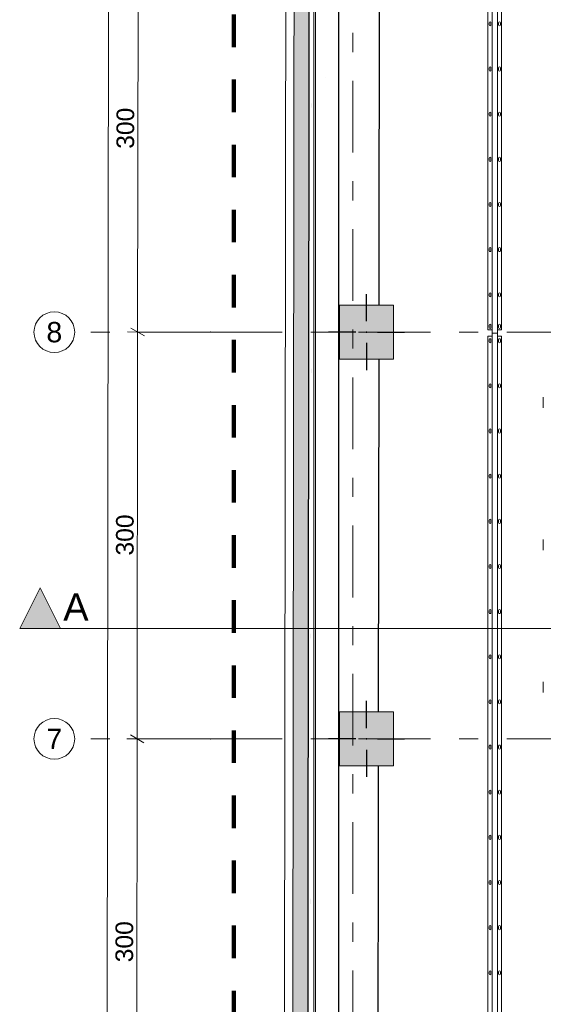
# Model space of a CAD drawing. Header units: centimetres. Extents: x -1436 to 1974, y -887 to 4352.
# Tile 18 of 105: x -204 to 183, y 1638 to 2364. Entities that reach past the tile are written whole.
import ezdxf
from ezdxf.enums import TextEntityAlignment as Align

# ---------------------------------------------------------------- set-up
doc = ezdxf.new("R2010")
doc.units = ezdxf.units.CM
doc.header["$MEASUREMENT"] = 0
for name, pattern in [('Przerywana', [48, 24, -24]), ('Przerywana podwójnie', [109.361107, 52.916665, -21.166666, 14.111111, -21.166666]), ('Wipeout_Contour', [100, 0, -100])]:
    doc.linetypes.add(name, pattern=pattern)
for name, color, linetype, lineweight, true_color in [('00 - nowa technologia myjni_Nr_pióra__246', 7, 'Continuous', 20, 0x1db3b3), ('103-Z Zakres opracowania_Nr_pióra__255', 7, 'Continuous', 140, 0x00a400), ('280-A Dachy Powłoki_Nr_pióra__92', 7, 'Continuous', 20, 0xdfdfdf)]:
    doc.layers.add(name, color=color, linetype=linetype, lineweight=lineweight, true_color=true_color)
for name, color, linetype in [('131-Z Drogi', 7, 'Continuous'), ('280-A Dachy Powłoki', 7, 'Continuous'), ('299-A Wymiary Opisy', 7, 'Continuous'), ('410-K Osie główne', 7, 'Continuous'), ('420-K Ściany', 7, 'Continuous'), ('440-K Słupy', 7, 'Continuous'), ('460 - Stropy', 7, 'Continuous'), ('840-G Znaczniki ogólne', 7, 'Continuous')]:
    doc.layers.add(name, color=color, linetype=linetype)
for name, color, linetype, lineweight in [('131-Z Drogi_Nr_pióra__12', 7, 'Continuous', 13), ('299-A Wymiary Opisy_Nr_pióra__11', 7, 'Continuous', 0), ('410-K Osie główne_Nr_pióra__11', 7, 'Continuous', 0), ('410-K Osie główne_Nr_pióra__7', 7, 'Continuous', 20), ('420-K Ściany_Nr_pióra__13', 7, 'Continuous', 25), ('420-K Ściany_Nr_pióra__27', 7, 'Continuous', 20), ('440-K Słupy_Nr_pióra__20', 255, 'Continuous', 30), ('440-K Słupy_Nr_pióra__28', 7, 'Continuous', 20), ('460 - Stropy_Nr_pióra__12', 7, 'Continuous', 13), ('840-G Znaczniki ogólne_Nr_pióra__11', 7, 'Continuous', 0)]:
    doc.layers.add(name, color=color, linetype=linetype, lineweight=lineweight)
doc.styles.add('STYL_AUTOMATYCZNY_1', font='arial.ttf')
doc.styles.add('STYL_AUTOMATYCZNY_2', font='arial.ttf')
doc.dimstyles.new('STYL_AUTOMATYCZNY__1', dxfattribs={"dimtxt": 13, "dimasz": 7.6, "dimexe": 0.18, "dimexo": 0.0625, "dimgap": 0, "dimtad": 1, "dimdec": 0, "dimzin": 0, "dimdsep": 46, "dimtxsty": 'STYL_AUTOMATYCZNY_1', "dimblk": 'ARROWHEAD_2', "dimblk1": 'ARROWHEAD_2', "dimblk2": 'ARROWHEAD_2', "dimcen": 0.09, "dimclrd": 7, "dimclre": 7, "dimclrt": 7, "dimadec": 0, "dimazin": 0, "dimtfac": 1, "dimtdec": 4, "dimtmove": 0, "dimatfit": 3, "dimfxl": 0, "dimtolj": 1, "dimtzin": 0, "dimarcsym": 0})

# ---------------------------------------------------------------- blocks, each defined once
blk = doc.blocks.new('Strop_1_1', base_point=(-767, -887.29))
at = {"layer": '131-Z Drogi_Nr_pióra__12', "color": 7, "linetype": 'Continuous', "lineweight": 13, "flags": 128}
blk.add_lwpolyline([(10.58, 3058.7), (654.77, 3058.7), (654.7, 2747.25), (1099.75, 2747.81), (1099.75, 2276.77), (655.29, 2276.77), (658.07, 59.1), (784.69, 58.94), (784.63, 6.89), (6.75, 7.87)], close=True, dxfattribs=at)
blk = doc.blocks.new('Strop_2_1', base_point=(6.75, 7.87))
at = {"layer": '460 - Stropy_Nr_pióra__12', "color": 7, "linetype": 'Continuous', "lineweight": 13, "flags": 128}
blk.add_lwpolyline([(6.75, 7.87), (658.57, 7.05), (655.73, 2276.77), (655.14, 2747.25), (654.75, 3058.7), (10.58, 3058.7)], close=True, dxfattribs=at)
blk = doc.blocks.new('Ściana_2_1', base_point=(62.57, 3006.65))
at = {"layer": '420-K Ściany', "linetype": 'Continuous', "lineweight": 0, "true_color": 0x000000}
blk.add_hatch(color=18, dxfattribs=at).paths.add_polyline_path([(-4.13, 59.93), (58.87, 59.85), (59.19, 313.81), (32.2, 313.81), (32.2, 353.81), (59.24, 353.81), (59.56, 613.81), (32.2, 613.81), (32.2, 653.81), (59.61, 653.81), (59.94, 913.81), (32.2, 913.81), (32.2, 953.81), (59.99, 953.81), (60.31, 1210.81), (32.2, 1210.81), (32.2, 1250.81), (60.36, 1250.81), (60.69, 1513.81), (32.2, 1513.81), (32.2, 1553.81), (60.74, 1553.81), (61.07, 1813.81), (32.2, 1813.81), (32.2, 1853.81), (61.12, 1853.81), (61.45, 2113.81), (32.2, 2113.81), (32.2, 2153.81), (61.5, 2153.81), (61.82, 2413.81), (32.2, 2413.81), (32.2, 2453.81), (61.87, 2453.81), (62.2, 2716.81), (31.2, 2716.81), (31.2, 2756.81), (62.26, 2756.81), (62.57, 3006.65), (-0.43, 3006.65)])
at = {"layer": '420-K Ściany_Nr_pióra__27', "color": 7, "linetype": 'Continuous', "lineweight": 20, "flags": 128}
for points in [[(-0.35, 3069.65), (-4.21, -3.07)], [(61.5, 2153.81), (61.82, 2413.81)], [(61.12, 1853.81), (61.45, 2113.81)], [(60.74, 1553.81), (61.07, 1813.81)]]:
    blk.add_lwpolyline(points, dxfattribs=at)
blk = doc.blocks.new('Ściana_13_1', base_point=(58.87, 59.85))
at = {"color": 254, "linetype": 'Wipeout_Contour', "lineweight": 0, "ltscale": 6138.335975}
blk.add_wipeout([(6.75, 9.87), (8.75, 9.86), (12.58, 3056.7), (10.58, 3056.7)], dxfattribs=at).dxf.layer = '420-K Ściany'
at = {"color": 254, "linetype": 'Wipeout_Contour', "lineweight": 0, "ltscale": 6142.025808}
blk.add_wipeout([(8.77, 19.86), (18.77, 19.85), (22.57, 3046.7), (12.57, 3046.7)], dxfattribs=at).dxf.layer = '420-K Ściany'
at = {"layer": '420-K Ściany_Nr_pióra__13', "color": 7, "linetype": 'Continuous', "lineweight": 25, "flags": 128}
blk.add_lwpolyline([(10.58, 3058.7), (6.75, 9.87)], dxfattribs=at)
at = {"color": 254, "linetype": 'Wipeout_Contour', "lineweight": 0, "ltscale": 6148.220068}
blk.add_wipeout([(18.77, 19.9), (18.82, 19.9), (22.62, 3046.65), (22.57, 3046.65)], dxfattribs=at).dxf.layer = '420-K Ściany'
at = {"color": 254, "linetype": 'Wipeout_Contour', "lineweight": 0, "ltscale": 61418.732381}
blk.add_wipeout([(22.57, 3006.65), (18.87, 59.9), (58.87, 59.85), (59.19, 313.81), (32.2, 313.81), (32.2, 353.81), (59.24, 353.81), (59.56, 613.81), (32.2, 613.81), (32.2, 653.81), (59.61, 653.81), (59.94, 913.81), (32.2, 913.81), (32.2, 953.81), (59.99, 953.81), (60.31, 1210.81), (32.2, 1210.81), (32.2, 1250.81), (60.36, 1250.81), (60.69, 1513.81), (32.2, 1513.81), (32.2, 1553.81), (60.74, 1553.81), (61.07, 1813.81), (32.2, 1813.81), (32.2, 1853.81), (61.12, 1853.81), (61.45, 2113.81), (32.2, 2113.81), (32.2, 2153.81), (61.5, 2153.81), (61.82, 2413.81), (32.2, 2413.81), (32.2, 2453.81), (61.87, 2453.81), (62.2, 2716.81), (31.2, 2716.81), (31.2, 2756.81), (62.26, 2756.81), (62.57, 3006.65)], dxfattribs=at).dxf.layer = '420-K Ściany'
at = {"layer": '420-K Ściany_Nr_pióra__13', "color": 7, "linetype": 'Continuous', "lineweight": 25, "flags": 128}
for points in [[(61.5, 2153.81), (61.82, 2413.81)], [(61.12, 1853.81), (61.45, 2113.81)], [(60.74, 1553.81), (61.07, 1813.81)]]:
    blk.add_lwpolyline(points, dxfattribs=at)
blk = doc.blocks.new('Słup_3_1', base_point=(52.2, 2133.81))
at = {"layer": '440-K Słupy', "linetype": 'Continuous', "lineweight": 0, "true_color": 0x000000}
blk.add_hatch(color=18, dxfattribs=at).paths.add_polyline_path([(32.2, 2113.81), (72.2, 2113.81), (72.2, 2153.81), (32.2, 2153.81)])
at = {"layer": '440-K Słupy_Nr_pióra__20', "color": 255, "linetype": 'Continuous', "lineweight": 30}
for p, q in [((52.2, 2141.81), (52.2, 2161.81)), ((44.2, 2133.81), (24.2, 2133.81)), ((60.2, 2133.81), (80.2, 2133.81)), ((52.2, 2125.81), (52.2, 2105.81))]:
    blk.add_line(p, q, dxfattribs=at)
blk.add_point((52.2, 2133.81), dxfattribs=at)
at = {"layer": '440-K Słupy_Nr_pióra__28', "color": 7, "linetype": 'Continuous', "lineweight": 20, "flags": 128}
blk.add_lwpolyline([(32.2, 2113.81), (72.2, 2113.81), (72.2, 2153.81), (32.2, 2153.81)], close=True, dxfattribs=at)
blk = doc.blocks.new('Słup_4_1', base_point=(52.2, 1833.81))
at = {"layer": '440-K Słupy', "linetype": 'Continuous', "lineweight": 0, "true_color": 0x000000}
blk.add_hatch(color=18, dxfattribs=at).paths.add_polyline_path([(32.2, 1813.81), (72.2, 1813.81), (72.2, 1853.81), (32.2, 1853.81)])
at = {"layer": '440-K Słupy_Nr_pióra__20', "color": 255, "linetype": 'Continuous', "lineweight": 30}
for p, q in [((52.2, 1841.81), (52.2, 1861.81)), ((44.2, 1833.81), (24.2, 1833.81)), ((60.2, 1833.81), (80.2, 1833.81)), ((52.2, 1825.81), (52.2, 1805.81))]:
    blk.add_line(p, q, dxfattribs=at)
blk.add_point((52.2, 1833.81), dxfattribs=at)
at = {"layer": '440-K Słupy_Nr_pióra__28', "color": 7, "linetype": 'Continuous', "lineweight": 20, "flags": 128}
blk.add_lwpolyline([(32.2, 1813.81), (72.2, 1813.81), (72.2, 1853.81), (32.2, 1853.81)], close=True, dxfattribs=at)
blk = doc.blocks.new('Dach_1_1', base_point=(-10.18, 59.91))
at = {"layer": '280-A Dachy Powłoki_Nr_pióra__92', "color": 254, "linetype": 'Continuous', "lineweight": 20, "true_color": 0xdfdfdf, "flags": 128}
for points in [[(-10.18, 59.91), (-6.55, 3006.84)], [(13.45, 3006.84), (13.45, 59.93)], [(14.52, 59.93), (14.52, 3006.84)], [(31.49, 59.91), (31.49, 3006.82)], [(31.84, 3006.82), (31.84, 59.91)]]:
    blk.add_lwpolyline(points, dxfattribs=at)
blk = doc.blocks.new('Standardowy znacznik osi[19]_1', base_point=(-163, 1833.81))
at = {"layer": '410-K Osie główne_Nr_pióra__11', "color": 7, "linetype": 'Przerywana podwójnie', "lineweight": 0}
for q in [(-163, 1833.81), (1039.92, 1833.81)]:
    blk.add_line((-63, 1833.81), q, dxfattribs=at)
blk.add_point((-63, 1833.81), dxfattribs=at)
blk.add_point((-63, 1833.81), dxfattribs=at)
at = {"layer": '410-K Osie główne_Nr_pióra__7', "color": 7, "linetype": 'Continuous', "lineweight": 20}
blk.add_circle((-178, 1833.81), 15, dxfattribs=at)
at = {"layer": '410-K Osie główne_Nr_pióra__11', "color": 7, "lineweight": 0, "style": 'STYL_AUTOMATYCZNY_2'}
for tag, p in [('AC_MarkerText_1_0', (-178, 1841.31)), ('AC_MarkerText_1_1', (1154.92, 1841.31))]:
    blk.add_attdef(tag, text='', height=15, dxfattribs=at).set_placement(p, align=Align.TOP_CENTER)
blk = doc.blocks.new('Standardowy znacznik osi[20]_1', base_point=(-163, 2133.81))
at = {"layer": '410-K Osie główne_Nr_pióra__11', "color": 7, "linetype": 'Przerywana podwójnie', "lineweight": 0}
for q in [(-163, 2133.81), (1039.92, 2133.81)]:
    blk.add_line((-63, 2133.81), q, dxfattribs=at)
blk.add_point((-63, 2133.81), dxfattribs=at)
blk.add_point((-63, 2133.81), dxfattribs=at)
at = {"layer": '410-K Osie główne_Nr_pióra__7', "color": 7, "linetype": 'Continuous', "lineweight": 20}
blk.add_circle((-178, 2133.81), 15, dxfattribs=at)
at = {"layer": '410-K Osie główne_Nr_pióra__11', "color": 7, "lineweight": 0, "style": 'STYL_AUTOMATYCZNY_2'}
for tag, p in [('AC_MarkerText_1_0', (-178, 2141.31)), ('AC_MarkerText_1_1', (1154.92, 2141.31))]:
    blk.add_attdef(tag, text='', height=15, dxfattribs=at).set_placement(p, align=Align.TOP_CENTER)
blk = doc.blocks.new('Standardowy znacznik osi[24]_1', base_point=(42.06, 3403.44))
at = {"layer": '410-K Osie główne_Nr_pióra__11', "color": 7, "linetype": 'Przerywana podwójnie', "lineweight": 0}
blk.add_line((42.06, 3303.44), (42.06, -165.65), dxfattribs=at)
at = {"layer": '410-K Osie główne_Nr_pióra__11', "color": 7, "lineweight": 0, "style": 'STYL_AUTOMATYCZNY_2'}
for tag, p in [('AC_MarkerText_1_0', (42.06, 3425.94)), ('AC_MarkerText_1_1', (42.06, -273.15))]:
    blk.add_attdef(tag, text='', height=15, rotation=360, dxfattribs=at).set_placement(p, align=Align.TOP_CENTER)
blk = doc.blocks.new('*D80')
at = {"layer": '299-A Wymiary Opisy_Nr_pióra__11', "color": 7, "linetype": 'Continuous', "lineweight": 0}
for p, q in [((62.4, 2870.08), (62.38, 2855.08)), ((621.21, 2869.38), (621.19, 2854.38)), ((62.39, 2862.58), (57.5, 2862.59)), ((65.28, 2867.58), (59.49, 2857.58)), ((621.2, 2861.88), (62.39, 2862.58)), ((618.3, 2856.88), (624.09, 2866.88)), ((626.09, 2861.87), (621.2, 2861.88))]:
    blk.add_line(p, q, dxfattribs=at)
at = {"layer": '299-A Wymiary Opisy_Nr_pióra__11', "color": 7, "lineweight": 0, "insert": (326.92, 2864.85), "char_height": 13, "attachment_point": 7, "rotation": 359.92802, "style": 'STYL_AUTOMATYCZNY_1'}
blk.add_mtext('\\A1;{\\pql;\\fArial|b0|i0|c238|p0;\\W1.000000;559}', dxfattribs=at)
blk = doc.blocks.new('ARROWHEAD_2')
at = {"color": 0, "linetype": 'Continuous', "lineweight": 0}
for p, q in [((0, 0), (-1, 0)), ((-0.378, -0.655), (0.378, 0.655))]:
    blk.add_line(p, q, dxfattribs=at)
blk = doc.blocks.new('*D94')
at = {"layer": '299-A Wymiary Opisy_Nr_pióra__11', "color": 7, "linetype": 'Continuous', "lineweight": 0}
for p, q in [((-115.43, 3033.91), (-115.8, 2733.89)), ((-123.3, 2733.9), (-108.3, 2733.89)), ((-110.81, 2731), (-120.8, 2736.79)), ((-115.8, 2733.89), (-116.18, 2433.9)), ((-123.68, 2433.91), (-108.68, 2433.89)), ((-111.18, 2431.01), (-121.18, 2436.79)), ((-116.18, 2433.9), (-116.56, 2133.91))]:
    blk.add_line(p, q, dxfattribs=at)
at = {"layer": '299-A Wymiary Opisy_Nr_pióra__11', "color": 7, "lineweight": 0, "insert": (-118.61, 2569.03), "char_height": 13, "attachment_point": 7, "rotation": 89.92802, "style": 'STYL_AUTOMATYCZNY_1'}
blk.add_mtext('\\A1;{\\pql;\\fArial|b0|i0|c238|p0;\\W1.000000;300}', dxfattribs=at)
blk = doc.blocks.new('*D95')
at = {"layer": '299-A Wymiary Opisy_Nr_pióra__11', "color": 7, "linetype": 'Continuous', "lineweight": 0}
for p, q in [((-123.68, 2433.91), (-108.68, 2433.89)), ((-111.18, 2431.01), (-121.18, 2436.79)), ((-116.18, 2433.9), (-116.56, 2133.91)), ((-111.56, 2131.02), (-121.55, 2136.8)), ((-124.06, 2133.92), (-109.06, 2133.9))]:
    blk.add_line(p, q, dxfattribs=at)
at = {"layer": '299-A Wymiary Opisy_Nr_pióra__11', "color": 7, "lineweight": 0, "insert": (-118.99, 2269.03), "char_height": 13, "attachment_point": 7, "rotation": 89.92802, "style": 'STYL_AUTOMATYCZNY_1'}
blk.add_mtext('\\A1;{\\pql;\\fArial|b0|i0|c238|p0;\\W1.000000;300}', dxfattribs=at)
blk = doc.blocks.new('*D96')
at = {"layer": '299-A Wymiary Opisy_Nr_pióra__11', "color": 7, "linetype": 'Continuous', "lineweight": 0}
for p, q in [((-116.18, 2433.9), (-116.56, 2133.91)), ((-111.56, 2131.02), (-121.55, 2136.8)), ((-124.06, 2133.92), (-109.06, 2133.9)), ((-116.56, 2133.91), (-116.93, 1833.91)), ((-124.43, 1833.92), (-109.43, 1833.9)), ((-111.94, 1831.01), (-121.93, 1836.8))]:
    blk.add_line(p, q, dxfattribs=at)
at = {"layer": '299-A Wymiary Opisy_Nr_pióra__11', "color": 7, "lineweight": 0, "insert": (-119.36, 1969.04), "char_height": 13, "attachment_point": 7, "rotation": 89.92802, "style": 'STYL_AUTOMATYCZNY_1'}
blk.add_mtext('\\A1;{\\pql;\\fArial|b0|i0|c238|p0;\\W1.000000;300}', dxfattribs=at)
blk = doc.blocks.new('*D97')
at = {"layer": '299-A Wymiary Opisy_Nr_pióra__11', "color": 7, "linetype": 'Continuous', "lineweight": 0}
for p, q in [((-116.56, 2133.91), (-116.93, 1833.91)), ((-124.43, 1833.92), (-109.43, 1833.9)), ((-111.94, 1831.01), (-121.93, 1836.8)), ((-116.93, 1833.91), (-117.31, 1533.91)), ((-124.81, 1533.92), (-109.81, 1533.9)), ((-112.31, 1531.02), (-122.31, 1536.81)), ((-117.31, 1533.91), (-117.69, 1233.91))]:
    blk.add_line(p, q, dxfattribs=at)
at = {"layer": '299-A Wymiary Opisy_Nr_pióra__11', "color": 7, "lineweight": 0, "insert": (-119.74, 1669.04), "char_height": 13, "attachment_point": 7, "rotation": 89.92802, "style": 'STYL_AUTOMATYCZNY_1'}
blk.add_mtext('\\A1;{\\pql;\\fArial|b0|i0|c238|p0;\\W1.000000;300}', dxfattribs=at)
blk = doc.blocks.new('*D104')
at = {"layer": '299-A Wymiary Opisy_Nr_pióra__11', "color": 7, "linetype": 'Continuous', "lineweight": 0}
for p, q in [((-132.31, 3066.93), (-142.3, 3072.72)), ((-137.3, 3074.71), (-137.31, 3069.82)), ((-144.81, 3069.83), (-129.81, 3069.81)), ((-137.31, 3069.82), (-141.17, -2.9)), ((-148.67, -2.89), (-133.67, -2.91)), ((-146.16, 0), (-136.17, -5.79)), ((-141.17, -2.9), (-141.17, -7.79))]:
    blk.add_line(p, q, dxfattribs=at)
at = {"layer": '299-A Wymiary Opisy_Nr_pióra__11', "color": 7, "lineweight": 0, "insert": (-141.87, 1511.16), "char_height": 13, "attachment_point": 7, "rotation": 89.92802, "style": 'STYL_AUTOMATYCZNY_1'}
blk.add_mtext('\\A1;{\\pql;\\fArial|b0|i0|c238|p0;\\W1.000000;3\xa0073}', dxfattribs=at)
blk = doc.blocks.new('Płaszczyzna odcinająca_3_1', base_point=(-188.54, 1915.12))
at = {"layer": '840-G Znaczniki ogólne', "linetype": 'Continuous', "lineweight": 0, "true_color": 0x000000}
blk.add_hatch(color=18, dxfattribs=at).paths.add_polyline_path([(-203.54, 1915.12), (-173.54, 1915.12), (-188.54, 1945.12)])
at = {"layer": '840-G Znaczniki ogólne_Nr_pióra__11', "color": 7, "linetype": 'Continuous', "lineweight": 0}
blk.add_line((-173.54, 1915.12), (1118.85, 1915.12), dxfattribs=at)
at = {"layer": '840-G Znaczniki ogólne_Nr_pióra__11', "color": 7, "linetype": 'Continuous', "lineweight": 0, "flags": 128}
blk.add_lwpolyline([(-203.54, 1915.12), (-173.54, 1915.12), (-188.54, 1945.12)], close=True, dxfattribs=at)
at = {"layer": '840-G Znaczniki ogólne_Nr_pióra__11', "color": 7, "lineweight": 0, "insert": (-152.75, 1921.12), "char_height": 20, "attachment_point": 9, "style": 'STYL_AUTOMATYCZNY_1'}
blk.add_mtext('\\A1;{\\pqr;\\pt0;\\fArial|b0|i0|c238|p0;\\W1.000000;A}', dxfattribs=at)

msp = doc.modelspace()

# ---------------------------------------------------------------- linework, layer by layer
at = {"layer": '00 - nowa technologia myjni_Nr_pióra__246', "color": 132, "linetype": 'Continuous', "lineweight": 20, "true_color": 0x1db3b3}
for p, q in [((141.77, 2482.54), (141.77, 2135.4)), ((144.77, 2452.58), (144.77, 2133.08)), ((148.77, 2452.58), (148.77, 2133.08)), ((151.77, 2452.42), (151.77, 2135.4)), ((142.57, 2360.38), (142.57, 2361.98)), ((143.97, 2361.98), (143.97, 2360.38)), ((149.57, 2360.38), (149.57, 2361.98)), ((150.97, 2361.98), (150.97, 2360.38)), ((142.57, 2327.08), (142.57, 2328.68)), ((143.97, 2328.68), (143.97, 2327.08)), ((149.57, 2327.08), (149.57, 2328.68)), ((150.97, 2328.68), (150.97, 2327.08)), ((142.57, 2293.78), (142.57, 2295.38)), ((143.97, 2295.38), (143.97, 2293.78)), ((149.57, 2293.78), (149.57, 2295.38)), ((150.97, 2295.38), (150.97, 2293.78)), ((142.57, 2260.48), (142.57, 2262.08)), ((143.97, 2262.08), (143.97, 2260.48)), ((149.57, 2260.48), (149.57, 2262.08)), ((150.97, 2262.08), (150.97, 2260.48)), ((142.57, 2227.18), (142.57, 2228.78)), ((143.97, 2228.78), (143.97, 2227.18)), ((149.57, 2227.18), (149.57, 2228.78)), ((150.97, 2228.78), (150.97, 2227.18)), ((142.57, 2193.88), (142.57, 2195.48)), ((143.97, 2195.48), (143.97, 2193.88)), ((149.57, 2193.88), (149.57, 2195.48)), ((150.97, 2195.48), (150.97, 2193.88)), ((142.57, 2160.58), (142.57, 2162.18)), ((143.97, 2162.18), (143.97, 2160.58)), ((149.57, 2160.58), (149.57, 2162.18)), ((150.97, 2162.18), (150.97, 2160.58)), ((144.77, 2135.4), (141.77, 2135.4)), ((142.57, 2137.28), (142.57, 2138.88)), ((143.97, 2138.88), (143.97, 2137.28)), ((151.77, 2135.4), (148.77, 2135.4)), ((149.57, 2137.28), (149.57, 2138.88)), ((150.97, 2138.88), (150.97, 2137.28)), ((144.77, 2130.75), (141.77, 2130.75)), ((141.77, 2130.75), (141.77, 1535.4)), ((142.57, 2126.68), (142.57, 2128.28)), ((143.97, 2128.28), (143.97, 2126.68)), ((144.77, 2133.08), (145.52, 2133.08)), ((144.77, 2133.08), (144.77, 1533.08)), ((144.77, 2133.08), (145.52, 2133.08)), ((148.02, 2133.08), (145.52, 2133.08)), ((148.02, 2133.08), (145.52, 2133.08)), ((148.02, 2133.08), (148.77, 2133.08)), ((148.02, 2133.08), (148.77, 2133.08)), ((148.77, 2133.08), (148.77, 1533.08)), ((151.77, 2130.75), (148.77, 2130.75)), ((149.57, 2126.68), (149.57, 2128.28)), ((150.97, 2128.28), (150.97, 2126.68)), ((151.77, 2130.75), (151.77, 1535.4)), ((142.57, 2093.38), (142.57, 2094.98)), ((143.97, 2094.98), (143.97, 2093.38)), ((149.57, 2093.38), (149.57, 2094.98)), ((150.97, 2094.98), (150.97, 2093.38)), ((182.56, 2085.93), (182.56, 2077.93)), ((142.57, 2060.08), (142.57, 2061.68)), ((143.97, 2061.68), (143.97, 2060.08)), ((149.57, 2060.08), (149.57, 2061.68)), ((150.97, 2061.68), (150.97, 2060.08)), ((142.57, 2026.78), (142.57, 2028.38)), ((143.97, 2028.38), (143.97, 2026.78)), ((149.57, 2026.78), (149.57, 2028.38)), ((150.97, 2028.38), (150.97, 2026.78)), ((142.57, 1993.48), (142.57, 1995.08)), ((143.97, 1995.08), (143.97, 1993.48)), ((149.57, 1993.48), (149.57, 1995.08)), ((150.97, 1995.08), (150.97, 1993.48)), ((182.56, 1980.93), (182.56, 1972.93)), ((142.57, 1960.18), (142.57, 1961.78)), ((143.97, 1961.78), (143.97, 1960.18)), ((149.57, 1960.18), (149.57, 1961.78)), ((150.97, 1961.78), (150.97, 1960.18)), ((142.57, 1926.88), (142.57, 1928.48)), ((143.97, 1928.48), (143.97, 1926.88)), ((149.57, 1926.88), (149.57, 1928.48)), ((150.97, 1928.48), (150.97, 1926.88)), ((142.57, 1893.58), (142.57, 1895.18)), ((143.97, 1895.18), (143.97, 1893.58)), ((149.57, 1893.58), (149.57, 1895.18)), ((150.97, 1895.18), (150.97, 1893.58)), ((182.56, 1875.93), (182.56, 1867.93)), ((142.57, 1860.28), (142.57, 1861.88)), ((143.97, 1861.88), (143.97, 1860.28)), ((149.57, 1860.28), (149.57, 1861.88)), ((150.97, 1861.88), (150.97, 1860.28)), ((142.57, 1826.98), (142.57, 1828.58)), ((143.97, 1828.58), (143.97, 1826.98)), ((149.57, 1826.98), (149.57, 1828.58)), ((150.97, 1828.58), (150.97, 1826.98)), ((142.57, 1793.68), (142.57, 1795.28)), ((143.97, 1795.28), (143.97, 1793.68)), ((149.57, 1793.68), (149.57, 1795.28)), ((150.97, 1795.28), (150.97, 1793.68)), ((142.57, 1760.38), (142.57, 1761.98)), ((143.97, 1761.98), (143.97, 1760.38)), ((149.57, 1760.38), (149.57, 1761.98)), ((150.97, 1761.98), (150.97, 1760.38)), ((142.57, 1727.08), (142.57, 1728.68)), ((143.97, 1728.68), (143.97, 1727.08)), ((149.57, 1727.08), (149.57, 1728.68)), ((150.97, 1728.68), (150.97, 1727.08)), ((142.57, 1693.78), (142.57, 1695.38)), ((143.97, 1695.38), (143.97, 1693.78)), ((149.57, 1693.78), (149.57, 1695.38)), ((150.97, 1695.38), (150.97, 1693.78)), ((142.57, 1660.48), (142.57, 1662.08)), ((143.97, 1662.08), (143.97, 1660.48)), ((149.57, 1660.48), (149.57, 1662.08)), ((150.97, 1662.08), (150.97, 1660.48))]:
    msp.add_line(p, q, dxfattribs=at)
for centre, start, end in [((143.27, 2361.98), 0, 180), ((143.27, 2360.38), 180, 0), ((150.27, 2361.98), 0, 180), ((150.27, 2360.38), 180, 0), ((143.27, 2328.68), 0, 180), ((143.27, 2327.08), 180, 0), ((150.27, 2328.68), 0, 180), ((150.27, 2327.08), 180, 0), ((143.27, 2295.38), 0, 180), ((150.27, 2295.38), 0, 180), ((143.27, 2293.78), 180, 0), ((150.27, 2293.78), 180, 0), ((143.27, 2262.08), 0, 180), ((143.27, 2260.48), 180, 0), ((150.27, 2262.08), 0, 180), ((150.27, 2260.48), 180, 0), ((143.27, 2228.78), 0, 180), ((143.27, 2227.18), 180, 0), ((150.27, 2228.78), 0, 180), ((150.27, 2227.18), 180, 0), ((143.27, 2195.48), 0, 180), ((143.27, 2193.88), 180, 0), ((150.27, 2195.48), 0, 180), ((150.27, 2193.88), 180, 0), ((143.27, 2162.18), 0, 180), ((143.27, 2160.58), 180, 0), ((150.27, 2162.18), 0, 180), ((150.27, 2160.58), 180, 0), ((143.27, 2138.88), 0, 180), ((143.27, 2137.28), 180, 0), ((150.27, 2138.88), 0, 180), ((150.27, 2137.28), 180, 0), ((143.27, 2128.28), 0, 180), ((150.27, 2128.28), 0, 180), ((143.27, 2126.68), 180, 0), ((150.27, 2126.68), 180, 0), ((143.27, 2094.98), 0, 180), ((143.27, 2093.38), 180, 0), ((150.27, 2094.98), 0, 180), ((150.27, 2093.38), 180, 0), ((143.27, 2061.68), 0, 180), ((143.27, 2060.08), 180, 0), ((150.27, 2061.68), 0, 180), ((150.27, 2060.08), 180, 0), ((143.27, 2028.38), 0, 180), ((143.27, 2026.78), 180, 0), ((150.27, 2028.38), 0, 180), ((150.27, 2026.78), 180, 0), ((143.27, 1995.08), 0, 180), ((143.27, 1993.48), 180, 0), ((150.27, 1995.08), 0, 180), ((150.27, 1993.48), 180, 0), ((143.27, 1961.78), 0, 180), ((150.27, 1961.78), 0, 180), ((143.27, 1960.18), 180, 0), ((150.27, 1960.18), 180, 0), ((143.27, 1928.48), 0, 180), ((143.27, 1926.88), 180, 0), ((150.27, 1928.48), 0, 180), ((150.27, 1926.88), 180, 0), ((143.27, 1895.18), 0, 180), ((150.27, 1895.18), 0, 180), ((143.27, 1893.58), 180, 0), ((150.27, 1893.58), 180, 0), ((143.27, 1861.88), 0, 180), ((143.27, 1860.28), 180, 0), ((150.27, 1861.88), 0, 180), ((150.27, 1860.28), 180, 0), ((143.27, 1828.58), 0, 180), ((143.27, 1826.98), 180, 0), ((150.27, 1828.58), 0, 180), ((150.27, 1826.98), 180, 0), ((143.27, 1795.28), 0, 180), ((150.27, 1795.28), 0, 180), ((143.27, 1793.68), 180, 0), ((150.27, 1793.68), 180, 0), ((143.27, 1761.98), 0, 180), ((143.27, 1760.38), 180, 0), ((150.27, 1761.98), 0, 180), ((150.27, 1760.38), 180, 0), ((143.27, 1728.68), 0, 180), ((150.27, 1728.68), 0, 180), ((143.27, 1727.08), 180, 0), ((150.27, 1727.08), 180, 0), ((143.27, 1695.38), 0, 180), ((143.27, 1693.78), 180, 0), ((150.27, 1695.38), 0, 180), ((150.27, 1693.78), 180, 0), ((143.27, 1662.08), 0, 180), ((143.27, 1660.48), 180, 0), ((150.27, 1662.08), 0, 180), ((150.27, 1660.48), 180, 0)]:
    msp.add_arc(centre, 0.7, start, end, dxfattribs=at)

# ---------------------------------------------------------------- block references
at = {"layer": '131-Z Drogi', "color": 7, "linetype": 'Continuous', "lineweight": 13}
msp.add_blockref('Strop_1_1', (-767, -887.29), dxfattribs=at)
at = {"layer": '420-K Ściany', "color": 7, "lineweight": 20}
msp.add_blockref('Ściana_2_1', (62.57, 3006.65), dxfattribs=at)
at = {"layer": '460 - Stropy', "color": 7, "linetype": 'Continuous', "lineweight": 13}
msp.add_blockref('Strop_2_1', (6.75, 7.87), dxfattribs=at)

# ---------------------------------------------------------------- dimensions: what is measured, and where the dimension line sits
at = {"layer": '299-A Wymiary Opisy', "color": 7, "linetype": 'Continuous', "lineweight": 0}
for base, p1, p2, picture, middle in [((-141.17, -2.9), (-0.35, 3069.65), (-4.21, -3.07), '*D104', (-148.34, 1533.47)), ((-116.18, 2433.9), (-47.44, 2733.81), (-44.26, 2433.81), '*D94', (-125.09, 2583.88)), ((-116.93, 1833.91), (-36.32, 2133.81), (-39.49, 1833.81), '*D96', (-125.84, 1983.89)), ((-116.56, 2133.91), (-44.26, 2433.81), (-36.32, 2133.81), '*D95', (-125.47, 2283.88)), ((-117.31, 1533.91), (-39.49, 1833.81), (-34.73, 1533.81), '*D97', (-126.22, 1683.89))]:
    dim = msp.add_linear_dim(base=base, p1=p1, p2=p2, angle=269.92802, dimstyle='STYL_AUTOMATYCZNY__1', dxfattribs=at)
    dim.commit()
    dim.dimension.update_dxf_attribs({"geometry": picture, "text_midpoint": middle, "dimtype": 160, "text_rotation": 89.92802})

# ---------------------------------------------------------------- next in the draw order: block references
at = {"layer": '420-K Ściany', "color": 7, "lineweight": 20}
msp.add_blockref('Ściana_13_1', (58.87, 59.85), dxfattribs=at)

# ---------------------------------------------------------------- next in the draw order: linework, layer by layer
at = {"layer": '103-Z Zakres opracowania_Nr_pióra__255', "color": 94, "linetype": 'Przerywana', "lineweight": 140, "true_color": 0x00a400}
msp.add_lwpolyline([(-45.53, 3079.65), (654.37, 3079.65), (654.37, 2747.81), (1099.75, 2747.81), (1099.75, 2276.77), (655.29, 2276.77), (655.29, -103.95), (-45.53, -103.95)], close=True, dxfattribs=at)

# ---------------------------------------------------------------- next in the draw order: block references
at = {"layer": '280-A Dachy Powłoki', "color": 254, "linetype": 'Continuous', "lineweight": 20, "true_color": 0xdfdfdf}
msp.add_blockref('Dach_1_1', (-10.18, 59.91), dxfattribs=at)
at = {"layer": '410-K Osie główne', "color": 7, "linetype": 'Continuous', "lineweight": 20}
msp.add_blockref('Standardowy znacznik osi[24]_1', (42.06, 3403.44), dxfattribs=at)
ref = msp.add_blockref('Standardowy znacznik osi[20]_1', (-163, 2133.81), dxfattribs=at)
ref.add_attrib('AC_MarkerText_1', '8', dxfattribs={"layer": '410-K Osie główne_Nr_pióra__11', "color": 7, "lineweight": 0, "height": 15, "style": 'STYL_AUTOMATYCZNY_2'}).set_placement((-178, 2141.31), align=Align.TOP_CENTER)
ref = msp.add_blockref('Standardowy znacznik osi[19]_1', (-163, 1833.81), dxfattribs=at)
ref.add_attrib('AC_MarkerText_1', '7', dxfattribs={"layer": '410-K Osie główne_Nr_pióra__11', "color": 7, "lineweight": 0, "height": 15, "style": 'STYL_AUTOMATYCZNY_2'}).set_placement((-178, 1841.31), align=Align.TOP_CENTER)
at = {"layer": '440-K Słupy', "color": 7, "lineweight": 20}
for name, p in [('Słup_3_1', (52.2, 2133.81)), ('Słup_4_1', (52.2, 1833.81))]:
    msp.add_blockref(name, p, dxfattribs=at)
at = {"layer": '840-G Znaczniki ogólne', "color": 7, "lineweight": 0}
msp.add_blockref('Płaszczyzna odcinająca_3_1', (-188.54, 1915.12), dxfattribs=at)

# ---------------------------------------------------------------- next in the draw order: dimensions: what is measured, and where the dimension line sits
at = {"layer": '299-A Wymiary Opisy', "color": 7, "linetype": 'Continuous', "lineweight": 0}
dim = msp.add_linear_dim(base=(62.39, 2862.58), p1=(621.38, 3006.65), p2=(60.72, 1533.25), angle=179.92802, dimstyle='STYL_AUTOMATYCZNY__1', dxfattribs=at)
dim.commit()
dim.dimension.update_dxf_attribs({"geometry": '*D80', "text_midpoint": (341.77, 2871.33), "dimtype": 160, "text_rotation": 359.92802})

doc.saveas('drawing.dxf')
